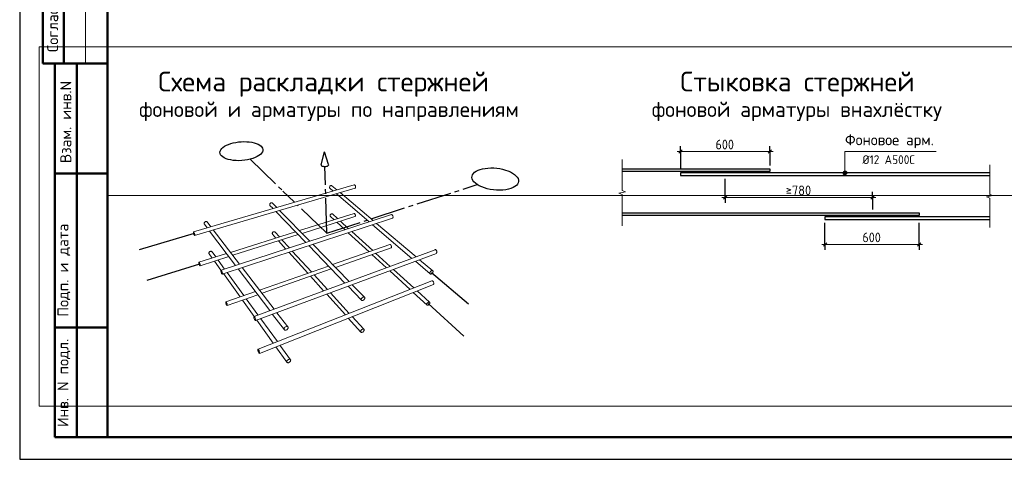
# Model space of a CAD drawing. Header units: millimetres. Extents: x 0 to 42000, y 0 to 29700.
# Tile 1 of 5: x 0 to 22388, y 0 to 9998. Entities that reach past the tile are written whole.
import ezdxf

# ---------------------------------------------------------------- set-up
doc = ezdxf.new("R2010")
doc.units = ezdxf.units.MM
doc.linetypes.add('______2', pattern=[270, 200, -70])
doc.linetypes.add('______5', pattern=[1100, 800, -100, 100, -100])
for name, color, linetype, lineweight in [('Standard', 7, 'Continuous', 25), ('Арм.стержн.ниж.зоны 1й ряд', 7, '______2', 25), ('Размерная линия_ общее', 7, 'Continuous', 13)]:
    doc.layers.add(name, color=color, linetype=linetype, lineweight=lineweight)
doc.styles.add('ISOCPEUR', font='txt')

msp = doc.modelspace()

# ---------------------------------------------------------------- hatches: boundary and pattern name
at = {"layer": 'Standard', "linetype": 'Continuous', "lineweight": 13, "transparency": 33554687}
for points in [[(18719, 6513), (18809, 6513), (18802, 6536)], [(18719, 6513), (18802, 6536), (18725, 6536)], [(18725, 6491), (18809, 6513), (18719, 6513)], [(18725, 6536), (18802, 6536), (18786, 6552)], [(18725, 6536), (18786, 6552), (18741, 6552)], [(18725, 6491), (18802, 6491), (18809, 6513)], [(18741, 6552), (18786, 6552), (18764, 6558)], [(18741, 6475), (18802, 6491), (18725, 6491)], [(18741, 6475), (18786, 6475), (18802, 6491)], [(18786, 6475), (18741, 6475), (18764, 6468)]]:
    msp.add_hatch(color=7, dxfattribs=at).paths.add_polyline_path(points)

# ---------------------------------------------------------------- linework, layer by layer
at = {"layer": 'Standard', "color": 7, "linetype": 'Continuous', "lineweight": 25, "transparency": 33554687}
msp.add_line((2000, 29200), (2000, 1058), dxfattribs=at)
at = {"layer": 'Standard', "color": 7, "linetype": 'Continuous', "lineweight": 50, "transparency": 33554687}
for p, q in [((527, 15500), (527, 9000)), ((527, 15500), (527, 9000)), ((1000, 15500), (1000, 9000)), ((0, 9000), (6, 9000)), ((527, 9000), (2000, 9000)), ((800, 500), (800, 9000)), ((800, 500), (800, 9000)), ((1300, 500), (1300, 9000)), ((800, 6500), (2000, 6500)), ((800, 3000), (2000, 3000)), ((2000, 500), (800, 500))]:
    msp.add_line(p, q, dxfattribs=at)
at = {"layer": 'Standard', "color": 7, "linetype": 'Continuous', "lineweight": 13, "transparency": 33554687}
for p, q in [((1500, 15500), (1500, 9000)), ((13701, 6821), (13701, 6110)), ((18719, 6513), (18719, 6513)), ((18764, 6558), (18764, 6558)), ((18809, 6513), (18809, 6513)), ((22056, 6697), (22056, 6026)), ((18764, 6468), (18764, 6468)), ((13776, 6080), (13626, 6049)), ((13626, 6049), (13701, 6019)), ((13701, 6110), (13776, 6080)), ((13701, 6019), (13701, 5308)), ((22131, 5998), (21981, 5969)), ((21981, 5969), (22056, 5940)), ((22056, 6026), (22131, 5998)), ((22056, 5940), (22056, 5270)), ((13701, 5308), (13701, 5308)), ((22056, 5270), (22056, 5270))]:
    msp.add_line(p, q, dxfattribs=at)
at = {"layer": 'Standard', "color": 7, "linetype": 'Continuous', "lineweight": -3, "transparency": 33554687}
for p, q in [((6855, 6697), (6934, 6992)), ((7024, 6708), (6934, 6992)), ((6855, 6697), (6858, 6687)), ((6858, 6687), (6866, 6677)), ((6866, 6677), (6879, 6669)), ((6879, 6669), (6897, 6663)), ((6897, 6663), (6917, 6659)), ((6917, 6659), (6940, 6658)), ((6940, 6658), (6962, 6659)), ((6962, 6659), (6983, 6664)), ((6983, 6664), (7001, 6670)), ((7001, 6670), (7015, 6678)), ((7015, 6678), (7024, 6688)), ((7027, 6698), (7024, 6708)), ((7024, 6688), (7027, 6698)), ((3965, 5133), (2719, 4767)), ((4088, 4441), (2893, 4063)), ((9362, 4252), (10208, 3534)), ((9291, 3540), (10097, 2804))]:
    msp.add_line(p, q, dxfattribs=at)
at = {"layer": 'Standard', "color": 7, "linetype": '______5', "lineweight": -3, "transparency": 33554687}
for p, q in [((5238, 6823), (5987, 6100)), ((6980, 5141), (6942, 6658)), ((6251, 5845), (5987, 6100)), ((7992, 5469), (10403, 6249)), ((6980, 5141), (6316, 5782)), ((6980, 5141), (7902, 5439))]:
    msp.add_line(p, q, dxfattribs=at)
at = {"layer": 'Standard', "color": 7, "linetype": 'Continuous', "lineweight": 18, "transparency": 33554687}
for p, q in [((3952, 5173), (7609, 6242)), ((3977, 5092), (7628, 6169)), ((7046, 6192), (7045, 6183)), ((7045, 6183), (7046, 6175)), ((7049, 6201), (7046, 6192)), ((7046, 6175), (7049, 6168)), ((7054, 6209), (7049, 6201)), ((7049, 6168), (7055, 6163)), ((7060, 6216), (7054, 6209)), ((7127, 6101), (7055, 6163)), ((7068, 6222), (7060, 6216)), ((7077, 6225), (7068, 6222)), ((7085, 6227), (7077, 6225)), ((7093, 6226), (7085, 6227)), ((7100, 6222), (7093, 6226)), ((7213, 6126), (7100, 6222)), ((8040, 5428), (7284, 6067)), ((7609, 6242), (7614, 6242)), ((7614, 6242), (7619, 6239)), ((7619, 6239), (7624, 6233)), ((7624, 6233), (7629, 6226)), ((7633, 6171), (7628, 6169)), ((7629, 6226), (7633, 6218)), ((7633, 6218), (7636, 6208)), ((7636, 6175), (7633, 6171)), ((7636, 6208), (7638, 6199)), ((7638, 6182), (7636, 6175)), ((7638, 6199), (7639, 6190)), ((7639, 6190), (7638, 6182)), ((5700, 5825), (5693, 5818)), ((5709, 5831), (5700, 5825)), ((5718, 5835), (5709, 5831)), ((5727, 5836), (5718, 5835)), ((5736, 5836), (5727, 5836)), ((5744, 5832), (5736, 5836)), ((5750, 5827), (5744, 5832)), ((5847, 5727), (5750, 5827)), ((7949, 5399), (7197, 6042)), ((5686, 5800), (5685, 5791)), ((5685, 5791), (5687, 5783)), ((5688, 5809), (5686, 5800)), ((5687, 5783), (5691, 5775)), ((5693, 5818), (5688, 5809)), ((5762, 5702), (5691, 5775)), ((6507, 4929), (5825, 5637)), ((6598, 4959), (5911, 5662)), ((4194, 5379), (4192, 5370)), ((4199, 5388), (4194, 5379)), ((4207, 5396), (4199, 5388)), ((4216, 5402), (4207, 5396)), ((4225, 5406), (4216, 5402)), ((4236, 5408), (4225, 5406)), ((4246, 5407), (4236, 5408)), ((4255, 5404), (4246, 5407)), ((4262, 5399), (4255, 5404)), ((4346, 5289), (4262, 5399)), ((4578, 4301), (8456, 5564)), ((4605, 4213), (8476, 5485)), ((6362, 5200), (7605, 5592)), ((6421, 5139), (7624, 5521)), ((7059, 5549), (7058, 5540)), ((7058, 5540), (7059, 5533)), ((7062, 5557), (7059, 5549)), ((7059, 5533), (7063, 5526)), ((7067, 5565), (7062, 5557)), ((7063, 5526), (7068, 5521)), ((7073, 5572), (7067, 5565)), ((7148, 5448), (7068, 5521)), ((7081, 5577), (7073, 5572)), ((7089, 5581), (7081, 5577)), ((7097, 5582), (7089, 5581)), ((7105, 5582), (7097, 5582)), ((7111, 5579), (7105, 5582)), ((7228, 5473), (7111, 5579)), ((7397, 5219), (7211, 5390)), ((7478, 5245), (7291, 5416)), ((7605, 5592), (7610, 5591)), ((7610, 5591), (7615, 5588)), ((7615, 5588), (7620, 5582)), ((7620, 5582), (7624, 5575)), ((7624, 5575), (7628, 5567)), ((7628, 5523), (7624, 5521)), ((7628, 5567), (7631, 5558)), ((7631, 5527), (7628, 5523)), ((7631, 5558), (7633, 5549)), ((7633, 5533), (7631, 5527)), ((7633, 5549), (7633, 5540)), ((7633, 5540), (7633, 5533)), ((8456, 5564), (8462, 5563)), ((8462, 5563), (8468, 5559)), ((8468, 5559), (8474, 5553)), ((8474, 5553), (8479, 5545)), ((8481, 5487), (8476, 5485)), ((8479, 5545), (8483, 5536)), ((8485, 5491), (8481, 5487)), ((8483, 5536), (8487, 5526)), ((8488, 5498), (8485, 5491)), ((8487, 5526), (8489, 5516)), ((8489, 5506), (8488, 5498)), ((8489, 5516), (8489, 5506)), ((3949, 5168), (3950, 5172)), ((3949, 5161), (3949, 5168)), ((3950, 5153), (3949, 5161)), ((3950, 5172), (3952, 5173)), ((3952, 5143), (3950, 5153)), ((3952, 5173), (3955, 5172)), ((3955, 5172), (3958, 5168)), ((3958, 5168), (3962, 5162)), ((3962, 5162), (3966, 5153)), ((3966, 5153), (3970, 5144)), ((4192, 5370), (4192, 5360)), ((4192, 5360), (4195, 5352)), ((4195, 5352), (4200, 5344)), ((4261, 5264), (4200, 5344)), ((4909, 4409), (4316, 5192)), ((5000, 4438), (4402, 5217)), ((4794, 4706), (6273, 5172)), ((5751, 5157), (5747, 5149)), ((5758, 5164), (5751, 5157)), ((5766, 5170), (5758, 5164)), ((5775, 5174), (5766, 5170)), ((5784, 5176), (5775, 5174)), ((5792, 5175), (5784, 5176)), ((5800, 5172), (5792, 5175)), ((5806, 5167), (5800, 5172)), ((5907, 5057), (5806, 5167)), ((7943, 4718), (7468, 5154)), ((8027, 4747), (7549, 5181)), ((8919, 4570), (8022, 5336)), ((9015, 4605), (8114, 5366)), ((3955, 5132), (3952, 5143)), ((3959, 5122), (3955, 5132)), ((3963, 5112), (3959, 5122)), ((3967, 5104), (3963, 5112)), ((3971, 5097), (3967, 5104)), ((3970, 5144), (3974, 5133)), ((3974, 5093), (3971, 5097)), ((3974, 5133), (3977, 5123)), ((3977, 5092), (3974, 5093)), ((3977, 5123), (3979, 5113)), ((3979, 5093), (3977, 5092)), ((3979, 5113), (3980, 5104)), ((3980, 5098), (3979, 5093)), ((3980, 5104), (3980, 5098)), ((4846, 4639), (6332, 5111)), ((5744, 5140), (5743, 5132)), ((5743, 5132), (5745, 5124)), ((5747, 5149), (5744, 5140)), ((5745, 5124), (5749, 5117)), ((5827, 5032), (5749, 5117)), ((6053, 4781), (5884, 4969)), ((6135, 4808), (5964, 4994)), ((4306, 4702), (4304, 4693)), ((4311, 4711), (4306, 4702)), ((4318, 4718), (4311, 4711)), ((4327, 4724), (4318, 4718)), ((4336, 4728), (4327, 4724)), ((4346, 4730), (4336, 4728)), ((4356, 4730), (4346, 4730)), ((4364, 4727), (4356, 4730)), ((4371, 4722), (4364, 4727)), ((4377, 4716), (4371, 4722)), ((4460, 4601), (4377, 4716)), ((5328, 3249), (9447, 4764)), ((6550, 4231), (6117, 4710)), ((6635, 4260), (6199, 4737)), ((7394, 4009), (6574, 4860)), ((7490, 4045), (6665, 4890)), ((7115, 4428), (8418, 4884)), ((7179, 4364), (8447, 4811)), ((8418, 4884), (8423, 4885)), ((8423, 4885), (8428, 4884)), ((8428, 4884), (8434, 4880)), ((8434, 4880), (8440, 4874)), ((8440, 4874), (8445, 4866)), ((8445, 4866), (8449, 4857)), ((8451, 4815), (8447, 4811)), ((8449, 4857), (8452, 4847)), ((8453, 4821), (8451, 4815)), ((8452, 4847), (8454, 4837)), ((8455, 4828), (8453, 4821)), ((8454, 4837), (8455, 4828)), ((9443, 4772), (9449, 4773)), ((9449, 4773), (9456, 4772)), ((9456, 4772), (9463, 4767)), ((9463, 4767), (9470, 4760)), ((9470, 4760), (9476, 4751)), ((9476, 4751), (9481, 4741)), ((9481, 4741), (9484, 4730)), ((9484, 4730), (9486, 4719)), ((9486, 4709), (9484, 4700)), ((9486, 4719), (9486, 4709)), ((4073, 4476), (4074, 4479)), ((4074, 4479), (4076, 4480)), ((4076, 4480), (4705, 4678)), ((4076, 4480), (4079, 4479)), ((4079, 4479), (4082, 4474)), ((4101, 4402), (4756, 4611)), ((4304, 4693), (4304, 4684)), ((4304, 4684), (4307, 4676)), ((4379, 4576), (4307, 4676)), ((4576, 4300), (4428, 4506)), ((4659, 4327), (4510, 4532)), ((5364, 3154), (9480, 4682)), ((8337, 4356), (8009, 4657)), ((8423, 4387), (8094, 4687)), ((9334, 4216), (8998, 4503)), ((9391, 4288), (9094, 4539)), ((9480, 4693), (9475, 4689)), ((9484, 4700), (9480, 4693)), ((4073, 4470), (4073, 4476)), ((4074, 4462), (4073, 4470)), ((4076, 4453), (4074, 4462)), ((4079, 4443), (4076, 4453)), ((4083, 4433), (4079, 4443)), ((4082, 4474), (4086, 4468)), ((4086, 4423), (4083, 4433)), ((4086, 4468), (4090, 4460)), ((4090, 4415), (4086, 4423)), ((4090, 4460), (4094, 4450)), ((4094, 4408), (4090, 4415)), ((4094, 4450), (4098, 4440)), ((4098, 4404), (4094, 4408)), ((4098, 4440), (4100, 4430)), ((4101, 4402), (4098, 4404)), ((4100, 4430), (4102, 4421)), ((4102, 4403), (4101, 4402)), ((4102, 4421), (4104, 4413)), ((4104, 4407), (4102, 4403)), ((4104, 4413), (4104, 4407)), ((4573, 4296), (4575, 4300)), ((4573, 4289), (4573, 4296)), ((4574, 4281), (4573, 4289)), ((4576, 4270), (4574, 4281)), ((4575, 4300), (4578, 4301)), ((4579, 4259), (4576, 4270)), ((4578, 4301), (4581, 4299)), ((4583, 4248), (4579, 4259)), ((4581, 4299), (4585, 4294)), ((4585, 4294), (4590, 4286)), ((4590, 4286), (4595, 4277)), ((4595, 4277), (4599, 4266)), ((4599, 4266), (4603, 4255)), ((4603, 4255), (4606, 4243)), ((5687, 3381), (4967, 4332)), ((5785, 3417), (5059, 4362)), ((5454, 3847), (7022, 4396)), ((5510, 3775), (7084, 4331)), ((8876, 3861), (8413, 4286)), ((8964, 3896), (8499, 4318)), ((9332, 4258), (9328, 4248)), ((9339, 4268), (9332, 4258)), ((9347, 4277), (9339, 4268)), ((9356, 4284), (9347, 4277)), ((9366, 4289), (9356, 4284)), ((9375, 4291), (9366, 4289)), ((9384, 4291), (9375, 4291)), ((9391, 4288), (9384, 4291)), ((9396, 4283), (9391, 4288)), ((9392, 4246), (9397, 4256)), ((9399, 4275), (9396, 4283)), ((9397, 4256), (9399, 4266)), ((9399, 4266), (9399, 4275)), ((4588, 4237), (4583, 4248)), ((4592, 4227), (4588, 4237)), ((4597, 4220), (4592, 4227)), ((4601, 4215), (4597, 4220)), ((4605, 4213), (4601, 4215)), ((4607, 4214), (4605, 4213)), ((4606, 4243), (4608, 4233)), ((4609, 4218), (4607, 4214)), ((4608, 4233), (4609, 4224)), ((4609, 4224), (4609, 4218)), ((5012, 3693), (4632, 4222)), ((5098, 3723), (4716, 4249)), ((5419, 2502), (9374, 4057)), ((6911, 3831), (6611, 4163)), ((6998, 3863), (6696, 4194)), ((9328, 4248), (9325, 4238)), ((9325, 4238), (9326, 4229)), ((9326, 4229), (9329, 4221)), ((9329, 4221), (9334, 4216)), ((9334, 4216), (9341, 4213)), ((9341, 4213), (9349, 4213)), ((9349, 4213), (9359, 4215)), ((9359, 4215), (9368, 4220)), ((9368, 4220), (9377, 4227)), ((9374, 4057), (9380, 4058)), ((9377, 4227), (9386, 4236)), ((9380, 4058), (9387, 4056)), ((9386, 4236), (9392, 4246)), ((9387, 4056), (9394, 4051)), ((9394, 4051), (9400, 4044)), ((9400, 4044), (9406, 4036)), ((9406, 4036), (9411, 4026)), ((4686, 3579), (5359, 3814)), ((5453, 2410), (9406, 3978)), ((7770, 3619), (7466, 3934)), ((7842, 3684), (7563, 3970)), ((9318, 3574), (9035, 3831)), ((9411, 3981), (9406, 3978)), ((9411, 4026), (9414, 4015)), ((9414, 3987), (9411, 3981)), ((9414, 4015), (9416, 4005)), ((9416, 3995), (9414, 3987)), ((9416, 4005), (9416, 3995)), ((4717, 3496), (5414, 3741)), ((5329, 3250), (5065, 3618)), ((5418, 3283), (5152, 3649)), ((7406, 3283), (6981, 3754)), ((7495, 3319), (7068, 3786)), ((7766, 3646), (7765, 3636)), ((7765, 3636), (7766, 3627)), ((7771, 3657), (7766, 3646)), ((7766, 3627), (7770, 3619)), ((7770, 3619), (7777, 3614)), ((7777, 3667), (7771, 3657)), ((7786, 3676), (7777, 3667)), ((7777, 3614), (7785, 3611)), ((7785, 3611), (7795, 3611)), ((7796, 3684), (7786, 3676)), ((7795, 3611), (7805, 3614)), ((7807, 3689), (7796, 3684)), ((7805, 3614), (7816, 3620)), ((7817, 3692), (7807, 3689)), ((7816, 3620), (7826, 3627)), ((7827, 3692), (7817, 3692)), ((7826, 3627), (7835, 3637)), ((7836, 3690), (7827, 3692)), ((7835, 3637), (7841, 3647)), ((7842, 3684), (7836, 3690)), ((7841, 3647), (7846, 3657)), ((7846, 3677), (7842, 3684)), ((7847, 3668), (7846, 3677)), ((7846, 3657), (7847, 3668)), ((9263, 3506), (8947, 3796)), ((4684, 3570), (4685, 3576)), ((4685, 3562), (4684, 3570)), ((4685, 3576), (4686, 3579)), ((4687, 3552), (4685, 3562)), ((4686, 3579), (4689, 3579)), ((4690, 3542), (4687, 3552)), ((4689, 3579), (4693, 3577)), ((4694, 3531), (4690, 3542)), ((4693, 3577), (4697, 3572)), ((4698, 3520), (4694, 3531)), ((4697, 3572), (4701, 3564)), ((4703, 3511), (4698, 3520)), ((4701, 3564), (4706, 3555)), ((4707, 3503), (4703, 3511)), ((4706, 3555), (4710, 3544)), ((4711, 3498), (4707, 3503)), ((4710, 3544), (4714, 3533)), ((4715, 3495), (4711, 3498)), ((4714, 3533), (4717, 3522)), ((4717, 3496), (4715, 3495)), ((4717, 3522), (4719, 3513)), ((4719, 3499), (4717, 3496)), ((4719, 3513), (4719, 3505)), ((4719, 3505), (4719, 3499)), ((9257, 3535), (9255, 3525)), ((9255, 3525), (9255, 3517)), ((9255, 3517), (9258, 3510)), ((9261, 3544), (9257, 3535)), ((9258, 3510), (9263, 3506)), ((9268, 3554), (9261, 3544)), ((9263, 3506), (9270, 3503)), ((9276, 3562), (9268, 3554)), ((9270, 3503), (9278, 3504)), ((9285, 3569), (9276, 3562)), ((9278, 3504), (9287, 3506)), ((9294, 3574), (9285, 3569)), ((9287, 3506), (9296, 3511)), ((9303, 3577), (9294, 3574)), ((9296, 3511), (9305, 3518)), ((9311, 3577), (9303, 3577)), ((9305, 3518), (9313, 3526)), ((9318, 3574), (9311, 3577)), ((9313, 3526), (9319, 3536)), ((9323, 3570), (9318, 3574)), ((9319, 3536), (9324, 3545)), ((9326, 3563), (9323, 3570)), ((9324, 3545), (9326, 3555)), ((9326, 3555), (9326, 3563)), ((5325, 3240), (5326, 3246)), ((5325, 3231), (5325, 3240)), ((5327, 3220), (5325, 3231)), ((5326, 3246), (5328, 3249)), ((5330, 3208), (5327, 3220)), ((5328, 3249), (5332, 3250)), ((5335, 3195), (5330, 3208)), ((5332, 3250), (5336, 3247)), ((5340, 3183), (5335, 3195)), ((5336, 3247), (5341, 3240)), ((5345, 3172), (5340, 3183)), ((5341, 3240), (5347, 3231)), ((5351, 3163), (5345, 3172)), ((5347, 3231), (5352, 3221)), ((5356, 3157), (5351, 3163)), ((5352, 3221), (5357, 3208)), ((5360, 3154), (5356, 3157)), ((5357, 3208), (5362, 3196)), ((5364, 3154), (5360, 3154)), ((5362, 3196), (5365, 3184)), ((5366, 3157), (5364, 3154)), ((5365, 3184), (5367, 3173)), ((5367, 3164), (5366, 3157)), ((5367, 3173), (5367, 3164)), ((5767, 2639), (5391, 3164)), ((5860, 2676), (5480, 3197)), ((6019, 2943), (5750, 3297)), ((6096, 3012), (5849, 3334)), ((7758, 2893), (7471, 3211)), ((7827, 2956), (7562, 3246)), ((6012, 2970), (6011, 2960)), ((6011, 2960), (6014, 2950)), ((6016, 2981), (6012, 2970)), ((6014, 2950), (6019, 2943)), ((6023, 2992), (6016, 2981)), ((6019, 2943), (6027, 2938)), ((6032, 3002), (6023, 2992)), ((6027, 2938), (6037, 2935)), ((6043, 3010), (6032, 3002)), ((6037, 2935), (6049, 2936)), ((6055, 3016), (6043, 3010)), ((6049, 2936), (6061, 2939)), ((6067, 3019), (6055, 3016)), ((6061, 2939), (6073, 2945)), ((6078, 3020), (6067, 3019)), ((6073, 2945), (6084, 2953)), ((6088, 3017), (6078, 3020)), ((6084, 2953), (6093, 2963)), ((6096, 3012), (6088, 3017)), ((6093, 2963), (6099, 2974)), ((6102, 3005), (6096, 3012)), ((6099, 2974), (6103, 2985)), ((6104, 2995), (6102, 3005)), ((6103, 2985), (6104, 2995)), ((7755, 2917), (7753, 2908)), ((7759, 2927), (7755, 2917)), ((7765, 2937), (7759, 2927)), ((7774, 2946), (7765, 2937)), ((7783, 2953), (7774, 2946)), ((7793, 2959), (7783, 2953)), ((7804, 2962), (7793, 2959)), ((7813, 2962), (7804, 2962)), ((7812, 2902), (7820, 2911)), ((7821, 2960), (7813, 2962)), ((7820, 2911), (7827, 2921)), ((7827, 2956), (7821, 2960)), ((7831, 2949), (7827, 2956)), ((7827, 2921), (7831, 2931)), ((7832, 2940), (7831, 2949)), ((7831, 2931), (7832, 2940)), ((7753, 2908), (7754, 2899)), ((7754, 2899), (7758, 2893)), ((7758, 2893), (7764, 2888)), ((7764, 2888), (7773, 2886)), ((7773, 2886), (7782, 2887)), ((7782, 2887), (7792, 2890)), ((7792, 2890), (7802, 2895)), ((7802, 2895), (7812, 2902)), ((5415, 2494), (5416, 2500)), ((5416, 2486), (5415, 2494)), ((5416, 2500), (5419, 2502)), ((5418, 2476), (5416, 2486)), ((5421, 2464), (5418, 2476)), ((5419, 2502), (5422, 2502)), ((5425, 2452), (5421, 2464)), ((5422, 2502), (5426, 2498)), ((5426, 2498), (5432, 2492)), ((5432, 2492), (5437, 2483)), ((5437, 2483), (5442, 2472)), ((5442, 2472), (5447, 2460)), ((6076, 2209), (5825, 2558)), ((6160, 2262), (5918, 2595)), ((5429, 2441), (5425, 2452)), ((5435, 2430), (5429, 2441)), ((5440, 2421), (5435, 2430)), ((5445, 2414), (5440, 2421)), ((5450, 2411), (5445, 2414)), ((5447, 2460), (5451, 2448)), ((5453, 2410), (5450, 2411)), ((5451, 2448), (5454, 2437)), ((5455, 2413), (5453, 2410)), ((5454, 2437), (5456, 2427)), ((5456, 2418), (5455, 2413)), ((5456, 2427), (5456, 2418)), ((6085, 2247), (6078, 2237)), ((6093, 2257), (6085, 2247)), ((6104, 2265), (6093, 2257)), ((6115, 2271), (6104, 2265)), ((6127, 2274), (6115, 2271)), ((6138, 2275), (6127, 2274)), ((6147, 2273), (6138, 2275)), ((6155, 2269), (6147, 2273)), ((6160, 2262), (6155, 2269)), ((6158, 2234), (6161, 2244)), ((6162, 2254), (6160, 2262)), ((6161, 2244), (6162, 2254)), ((6078, 2237), (6074, 2227)), ((6074, 2227), (6074, 2217)), ((6074, 2217), (6076, 2209)), ((6076, 2209), (6081, 2202)), ((6081, 2202), (6089, 2198)), ((6089, 2198), (6098, 2196)), ((6098, 2196), (6109, 2197)), ((6109, 2197), (6121, 2200)), ((6121, 2200), (6132, 2206)), ((6132, 2206), (6143, 2214)), ((6143, 2214), (6151, 2224)), ((6151, 2224), (6158, 2234))]:
    msp.add_line(p, q, dxfattribs=at)
at = {"layer": 'Standard', "color": 7, "linetype": 'Continuous', "lineweight": 25, "transparency": 33554687}
msp.add_lwpolyline([(0, 0), (42000, 0), (42000, 29700), (0, 29700), (0, 0)], close=True, dxfattribs=at)
at = {"layer": 'Standard', "color": 7, "linetype": 'Continuous', "lineweight": 50, "transparency": 33554687}
msp.add_lwpolyline([(2000, 29200), (41500, 29200), (41500, 500), (2000, 500), (2000, 29200)], close=True, dxfattribs=at)
at = {"layer": 'Standard', "color": 7, "linetype": 'Continuous', "lineweight": 13, "transparency": 33554687}
for points in [[(41500, 29200), (2000, 29200), (2000, 6000), (41500, 6000), (41500, 29200)], [(446, 9380), (446, 1208), (23000, 1208), (23000, 9380), (446, 9380)], [(18764, 6513), (18764, 6999), (20841, 6999)]]:
    msp.add_lwpolyline(points, dxfattribs=at)
at = {"layer": 'Standard', "color": 7, "linetype": 'Continuous', "lineweight": -3, "transparency": 33554687}
for points in [[(4658, 7118), (4700, 7141), (4748, 7162), (4800, 7180), (4856, 7195), (4915, 7208), (4976, 7217), (5038, 7222), (5100, 7225), (5161, 7223), (5221, 7218), (5277, 7210), (5330, 7199), (5378, 7184), (5420, 7167), (5457, 7146), (5487, 7124), (5509, 7099), (5524, 7073), (5531, 7046), (5529, 7018), (5519, 6989), (5501, 6961), (5475, 6934), (5441, 6907), (5400, 6883), (5352, 6860), (5299, 6841), (5241, 6824), (5180, 6810), (5116, 6800), (5050, 6794), (4984, 6791), (4920, 6793), (4857, 6798), (4798, 6807), (4744, 6820), (4695, 6836), (4652, 6855), (4616, 6877), (4588, 6901), (4568, 6927), (4557, 6954), (4553, 6982), (4559, 7011), (4572, 7039), (4593, 7066), (4622, 7093), (4658, 7118)], [(10403, 6249), (10362, 6279), (10329, 6311), (10304, 6344), (10289, 6377), (10282, 6410), (10285, 6442), (10296, 6473), (10316, 6502), (10344, 6529), (10380, 6553), (10423, 6575), (10472, 6593), (10526, 6607), (10585, 6617), (10648, 6624), (10713, 6626), (10780, 6625), (10848, 6619), (10915, 6610), (10980, 6596), (11043, 6579), (11103, 6559), (11157, 6535), (11207, 6509), (11249, 6480), (11285, 6450), (11313, 6418), (11333, 6385), (11344, 6352), (11345, 6319), (11338, 6287), (11321, 6256), (11295, 6227), (11261, 6201), (11219, 6178), (11169, 6158), (11112, 6142), (11051, 6130), (10984, 6123), (10915, 6120), (10844, 6122), (10772, 6128), (10701, 6139), (10633, 6154), (10567, 6173), (10507, 6195), (10451, 6221), (10403, 6249)]]:
    msp.add_lwpolyline(points, dxfattribs=at)
at = {"layer": 'Standard', "color": 7, "linetype": 'Continuous', "lineweight": 13, "transparency": 33554687}
msp.add_circle((18764, 6513), 45, dxfattribs=at)
at = {"layer": 'Арм.стержн.ниж.зоны 1й ряд', "color": 7, "linetype": 'Continuous', "lineweight": 25, "transparency": 33554687}
for points in [[(13701, 6608), (17056, 6608), (17056, 6548), (13701, 6548)], [(22056, 6513), (15026, 6513), (15026, 6453), (22056, 6453)], [(13701, 5608), (20451, 5608), (20451, 5548), (13701, 5548)], [(22056, 5513), (18311, 5513), (18311, 5453), (22056, 5453)]]:
    msp.add_lwpolyline(points, dxfattribs=at)
at = {"layer": 'Размерная линия_ общее', "color": 7, "linetype": 'Continuous', "lineweight": 13, "transparency": 33554687}
for p, q in [((15026, 6999), (14951, 6999)), ((15026, 6999), (17056, 6999)), ((17056, 6999), (17131, 6999)), ((16041, 5956), (15966, 5956)), ((16041, 5956), (19391, 5956)), ((19391, 5956), (19466, 5956)), ((18311, 4887), (18236, 4887)), ((18311, 4887), (20451, 4887)), ((20451, 4887), (20526, 4887))]:
    msp.add_line(p, q, dxfattribs=at)
at = {"layer": 'Размерная линия_ общее', "color": 7, "linetype": 'Continuous', "lineweight": 25, "transparency": 33554687}
for p, q in [((14989, 6961), (15064, 7036)), ((17019, 6961), (17094, 7036)), ((16004, 5919), (16079, 5994)), ((19354, 5919), (19429, 5994)), ((18274, 4850), (18349, 4925)), ((20414, 4850), (20489, 4925))]:
    msp.add_line(p, q, dxfattribs=at)
at = {"layer": 'Размерная линия_ общее', "color": 253, "linetype": 'Continuous', "lineweight": -3, "true_color": 0xa0a0a0, "transparency": 33554687}
for p, q in [((15026, 6999), (15026, 7124)), ((15026, 6999), (15026, 6874)), ((15026, 6999), (15026, 6588)), ((17056, 6999), (17056, 7124)), ((17056, 6999), (17056, 6874)), ((17056, 6999), (17056, 6683)), ((16041, 5956), (16041, 6081)), ((19391, 5956), (19391, 6081)), ((16041, 5956), (16041, 5831)), ((19391, 5956), (19391, 5831)), ((19391, 5956), (19391, 5683)), ((20451, 4887), (20451, 5378)), ((18311, 4887), (18311, 5012)), ((20451, 4887), (20451, 5012)), ((18311, 4887), (18311, 4762)), ((20451, 4887), (20451, 4762))]:
    msp.add_line(p, q, dxfattribs=at)
for points in [[(16041, 5956), (16041, 6244), (16041, 6244), (16041, 6378)], [(18311, 4887), (18311, 5100), (18311, 5100), (18311, 5378)]]:
    msp.add_lwpolyline(points, dxfattribs=at)

# ---------------------------------------------------------------- texts
at = {"layer": 'Standard', "color": 7, "linetype": 'Continuous', "lineweight": 50, "transparency": 33554687, "char_height": 250, "attachment_point": 7, "rotation": 90, "style": 'ISOCPEUR'}
for s, insert, width in [('\\A1;{\\fISOCPEUR|i0|b0;\\H250.000000;\\W1.000000;\\C7;Согласовано}\\P', (875, 9261), 2071.88), ('\\A1;{\\fISOCPEUR|i0|b0;\\H250.000000;\\W1.000000;\\C7;Взам. инв.N}\\P', (1173, 6736), 1909.1), ('\\A1;{\\fISOCPEUR|i0|b0;\\H250.000000;\\W1.000000;\\C7;Подп. и дата}\\P', (1149, 3242), 2197.06), ('\\A1;{\\fISOCPEUR|i0|b0;\\H250.000000;\\W1.000000;\\C7;Инв. N подл.}\\P', (1149, 734), 2021.79)]:
    msp.add_mtext(s, dxfattribs=dict(at, insert=insert, width=width))
at = {"layer": 'Standard', "color": 7, "linetype": 'Continuous', "lineweight": 50, "transparency": 33554687, "attachment_point": 7, "style": 'ISOCPEUR'}
for s, insert, char_height, width in [('\\W0.99;Схема раскладки стержней', (3149, 8244), 450, 7958.28), ('\\W0.98;Стыковка стержней', (15021, 8244), 450, 5843.42), ('\\W0.99;фоновой и арматуры по направлениям', (2714, 7690), 350, 8743.61), ('\\W0.99;фоновой арматуры внахлёстку', (14372, 7690), 350, 7064.38)]:
    msp.add_mtext(s, dxfattribs=dict(at, insert=insert, char_height=char_height, width=width))
at = {"layer": 'Standard', "color": 7, "linetype": 'Continuous', "lineweight": 25, "transparency": 33554687, "attachment_point": 7, "style": 'ISOCPEUR'}
for s, insert, char_height, width in [('\\W0.98;Фоновое арм.', (18766, 7074), 250, 2220.81), ('\\W0.94;Ø12 А500С', (19162, 6714), 200, 1393.6)]:
    msp.add_mtext(s, dxfattribs=dict(at, insert=insert, char_height=char_height, width=width))
at = {"layer": 'Размерная линия_ общее', "color": 7, "linetype": 'Continuous', "lineweight": 25, "transparency": 33554687, "char_height": 220, "attachment_point": 7, "style": 'ISOCPEUR'}
for s, insert, width in [('\\W0.91;600', (15821, 7049), 561.99), ('\\W0.93;≥780', (17419, 6006), 718.09), ('\\W0.91;600', (19161, 4937), 561.99)]:
    msp.add_mtext(s, dxfattribs=dict(at, insert=insert, width=width))

doc.saveas('drawing.dxf')
